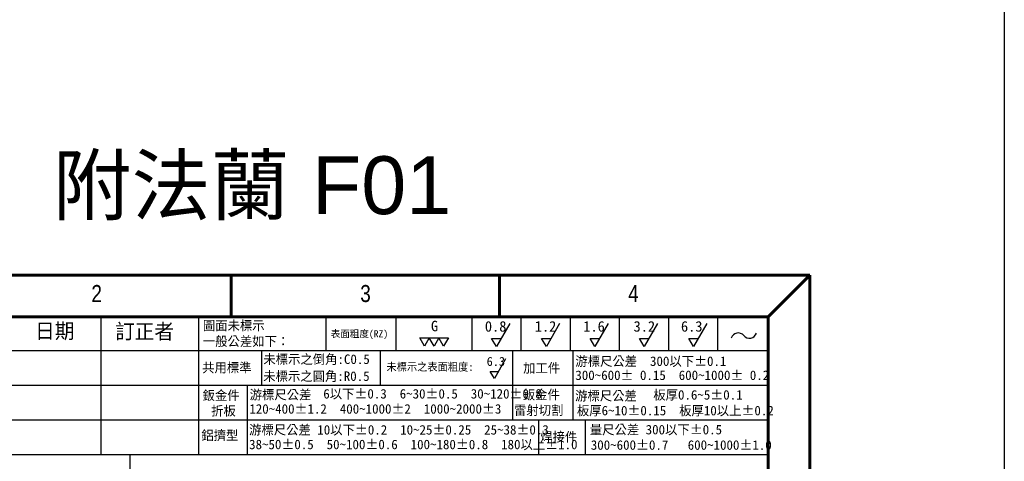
# Model space of a CAD drawing. Header units: inches. Extents: x 0 to 5766, y -2164 to 1330.
# Tile 161 of 217: x 4324 to 4664, y -211 to -58. Entities that reach past the tile are written whole.
import ezdxf
from ezdxf.enums import TextEntityAlignment as Align

# ---------------------------------------------------------------- set-up
doc = ezdxf.new("R2010")
doc.units = ezdxf.units.IN
doc.header["$MEASUREMENT"] = 0
doc.linetypes.add('SLD-實線', pattern=[0])
doc.layers.add('BORDER', color=7, linetype='Continuous')
doc.layers.add('圖框', color=7, linetype='SLD-實線')
doc.styles.add('SEACAD_arial_ttf', font='arial.ttf', dxfattribs={"height": 0.2})
doc.styles.get("Standard").update_dxf_attribs({"font": 'arial.ttf'})
doc.styles.add('標題欄', font='txt')

# ---------------------------------------------------------------- blocks, each defined once
blk = doc.blocks.new('A4橫')
at = {"layer": 'BORDER', "color": 123, "linetype": 'Continuous', "lineweight": 60, "ltscale": 25.4}
for p, q in [((4924.32, 1453.75), (4731.53, 1453.75)), ((4824.32, 1453.75), (4824.32, 1446.54)), ((4870.72, 1453.75), (4870.72, 1446.54)), ((4924.32, 1453.75), (4917.11, 1446.54)), ((4924.32, 1170.89), (4924.32, 1453.75)), ((4917.11, 1446.54), (4731.53, 1446.54)), ((4917.11, 1446.54), (4917.11, 1170.89))]:
    blk.add_line(p, q, dxfattribs=at)
at = {"layer": 'BORDER', "color": 60, "linetype": 'Continuous', "ltscale": 25.4}
for p, q in [((4801.85, 1446.54), (4801.85, 1422.7)), ((4818.71, 1446.54), (4818.71, 1422.7)), ((4840.67, 1446.54), (4840.67, 1440.65)), ((4852.8, 1446.54), (4852.8, 1440.65)), ((4865.9, 1446.54), (4865.9, 1440.65)), ((4865.9, 1446.54), (4865.9, 1440.65)), ((4874.4, 1446.54), (4874.4, 1440.65)), ((4882.9, 1446.54), (4882.9, 1440.65)), ((4891.4, 1446.54), (4891.4, 1440.65)), ((4899.9, 1446.54), (4899.9, 1440.65)), ((4908.4, 1446.54), (4908.4, 1440.65)), ((4818.71, 1440.65), (4731.53, 1440.65)), ((4917.11, 1440.65), (4818.86, 1440.65)), ((4829.59, 1440.65), (4829.59, 1434.67)), ((4850.09, 1440.65), (4850.09, 1434.67)), ((4872.93, 1440.65), (4872.93, 1434.67)), ((4883.39, 1440.65), (4883.39, 1434.67)), ((4818.71, 1434.67), (4731.53, 1434.67)), ((4917.11, 1434.67), (4818.86, 1434.67)), ((4827.11, 1434.69), (4827.11, 1422.7)), ((4872.93, 1434.67), (4872.93, 1428.69)), ((4883.39, 1434.67), (4883.39, 1428.69)), ((4917.11, 1428.69), (4731.53, 1428.69)), ((4877.44, 1428.69), (4877.44, 1422.7)), ((4885.49, 1428.69), (4885.49, 1422.7)), ((4917.11, 1422.7), (4731.53, 1422.7))]:
    blk.add_line(p, q, dxfattribs=at)
at = {"layer": 'BORDER', "color": 2, "linetype": 'Continuous', "ltscale": 25.4}
for p, q in [((4872.47, 1445.36), (4870.18, 1441.39)), ((4881.09, 1445.36), (4878.8, 1441.39)), ((4889.47, 1445.36), (4887.18, 1441.39)), ((4898.02, 1445.36), (4895.73, 1441.39)), ((4906.52, 1445.36), (4904.23, 1441.39)), ((4857.76, 1441.45), (4856.93, 1442.88)), ((4856.93, 1442.88), (4858.58, 1442.88)), ((4858.58, 1442.88), (4857.76, 1441.45)), ((4859.4, 1441.45), (4858.58, 1442.88)), ((4858.58, 1442.88), (4860.23, 1442.88)), ((4860.23, 1442.88), (4859.4, 1441.45)), ((4861.05, 1441.45), (4860.23, 1442.88)), ((4860.23, 1442.88), (4861.88, 1442.88)), ((4861.88, 1442.88), (4861.05, 1441.45)), ((4870.18, 1441.39), (4869.35, 1442.82)), ((4869.35, 1442.82), (4871, 1442.82)), ((4878.8, 1441.39), (4877.97, 1442.82)), ((4877.97, 1442.82), (4879.62, 1442.82)), ((4887.18, 1441.39), (4886.35, 1442.82)), ((4886.35, 1442.82), (4888, 1442.82)), ((4895.73, 1441.39), (4894.9, 1442.82)), ((4894.9, 1442.82), (4896.55, 1442.82)), ((4904.23, 1441.39), (4903.41, 1442.82)), ((4903.41, 1442.82), (4905.06, 1442.82)), ((4871.77, 1439.25), (4869.82, 1435.87)), ((4869.82, 1435.87), (4869.12, 1437.09)), ((4869.12, 1437.09), (4870.52, 1437.09))]:
    blk.add_line(p, q, dxfattribs=at)
for centre, start, end in [((4911.95, 1442.49), 39.8056, 162.5792), ((4913.89, 1444.1), 219.8056, 342.5792)]:
    blk.add_arc(centre, 1.26, start, end, dxfattribs=at)
at = {"layer": 'BORDER', "color": 60, "linetype": 'Continuous', "ltscale": 25.4, "style": 'SEACAD_arial_ttf', "width": 0.8}
for s, p in [('2', (4800.19, 1452.04)), ('3', (4846.64, 1452.04)), ('4', (4892.93, 1452.04))]:
    blk.add_text(s, height=2.94, dxfattribs=at).set_placement(p, align=Align.TOP_LEFT)
at = {"layer": '圖框', "style": '標題欄'}
for s, height, p in [('圖面未標示', 1.641, (4819.45, 1445.85)), ('日期', 2.605, (4790.48, 1445.4)), ('訂正者', 2.605, (4804.3, 1445.32)), ('表面粗度(RZ)', 1.221, (4841.55, 1444.22)), ('G', 1.82, (4858.86, 1445.86)), ('0.8', 1.824, (4868.18, 1445.8)), ('1.2', 1.824, (4876.8, 1445.8)), ('1.6', 1.824, (4885.18, 1445.8)), ('3.2', 1.824, (4893.87, 1445.8)), ('6.3', 1.824, (4902.06, 1445.8)), ('一般公差如下：', 1.641, (4819.45, 1443.14)), ('未標示之倒角:C0.5', 1.6413, (4829.91, 1440.03)), ('6.3', 1.553, (4868.49, 1439.61)), ('游標尺公差  300以下%%P0.1', 1.6413, (4883.81, 1439.69)), ('共用標準', 1.641, (4819.33, 1438.58)), ('未標示之表面粗度:', 1.36, (4851.17, 1438.57)), ('加工件', 1.641, (4874.79, 1438.51)), ('未標示之圓角:R0.5', 1.6413, (4829.88, 1437.1)), ('300~600%%P 0.15  600~1000%%P 0.2', 1.6413, (4883.81, 1437.26)), ('6以下%%P0.3  6~30%%P0.5  30~120%%P0.8', 1.6413, (4840.26, 1434.06)), ('鈑金件', 1.641, (4819.41, 1433.79)), ('游標尺公差', 1.641, (4827.54, 1433.9)), ('鈑金件', 1.641, (4874.74, 1433.9)), ('游標尺公差', 1.641, (4883.77, 1433.71)), ('板厚0.6~5%%P0.1', 1.6413, (4897.28, 1433.87)), ('折板', 1.641, (4820.88, 1431.11)), ('120~400%%P1.2  400~1000%%P2  1000~2000%%P3', 1.6413, (4827.48, 1431.44)), ('雷射切割', 1.641, (4873.21, 1431.22)), ('板厚6~10%%P0.15  板厚10以上%%P0.2', 1.6413, (4884.08, 1431.15)), ('游標尺公差 10以下%%P0.2  10~25%%P0.25  25~38%%P0.3', 1.6413, (4827.44, 1427.83)), ('量尺公差 300以下%%P0.5  ', 1.6413, (4886.31, 1427.86)), ('鋁擠型', 1.641, (4819.18, 1426.88)), ('焊接件', 1.641, (4877.74, 1426.61)), ('38~50%%P0.5  50~100%%P0.6  100~180%%P0.8  180以上%%P1.0', 1.6413, (4827.44, 1425.3)), ('300~600%%P0.7   600~1000%%P1.0', 1.6413, (4886.48, 1425.2))]:
    blk.add_text(s, height=height, dxfattribs=at).set_placement(p, align=Align.TOP_LEFT)

msp = doc.modelspace()

# ---------------------------------------------------------------- linework, layer by layer
at = {"color": 7}
msp.add_line((4361.736, -208.453), (4361.736, -348.453), dxfattribs=at)
at = {"color": 4}
msp.add_lwpolyline([(4143.887, 611.783), (4663.887, 611.783), (4663.887, -2164.217), (4143.887, -2164.217)], close=True, dxfattribs=at)

# ---------------------------------------------------------------- block references
at = {"xscale": 2, "yscale": 2, "zscale": 2}
msp.add_blockref('A4橫', (-5251.97, -3053.857), dxfattribs=at)

# ---------------------------------------------------------------- texts
at = {"color": 7, "insert": (4403.887, -116.36), "char_height": 20, "attachment_point": 5}
msp.add_mtext_dynamic_manual_height_columns('{\\fPMingLiU|b0|i0|c136|p18;附法蘭} F01', width=143.29647, gutter_width=12.5, heights=[0], dxfattribs=at)

doc.saveas('drawing.dxf')
